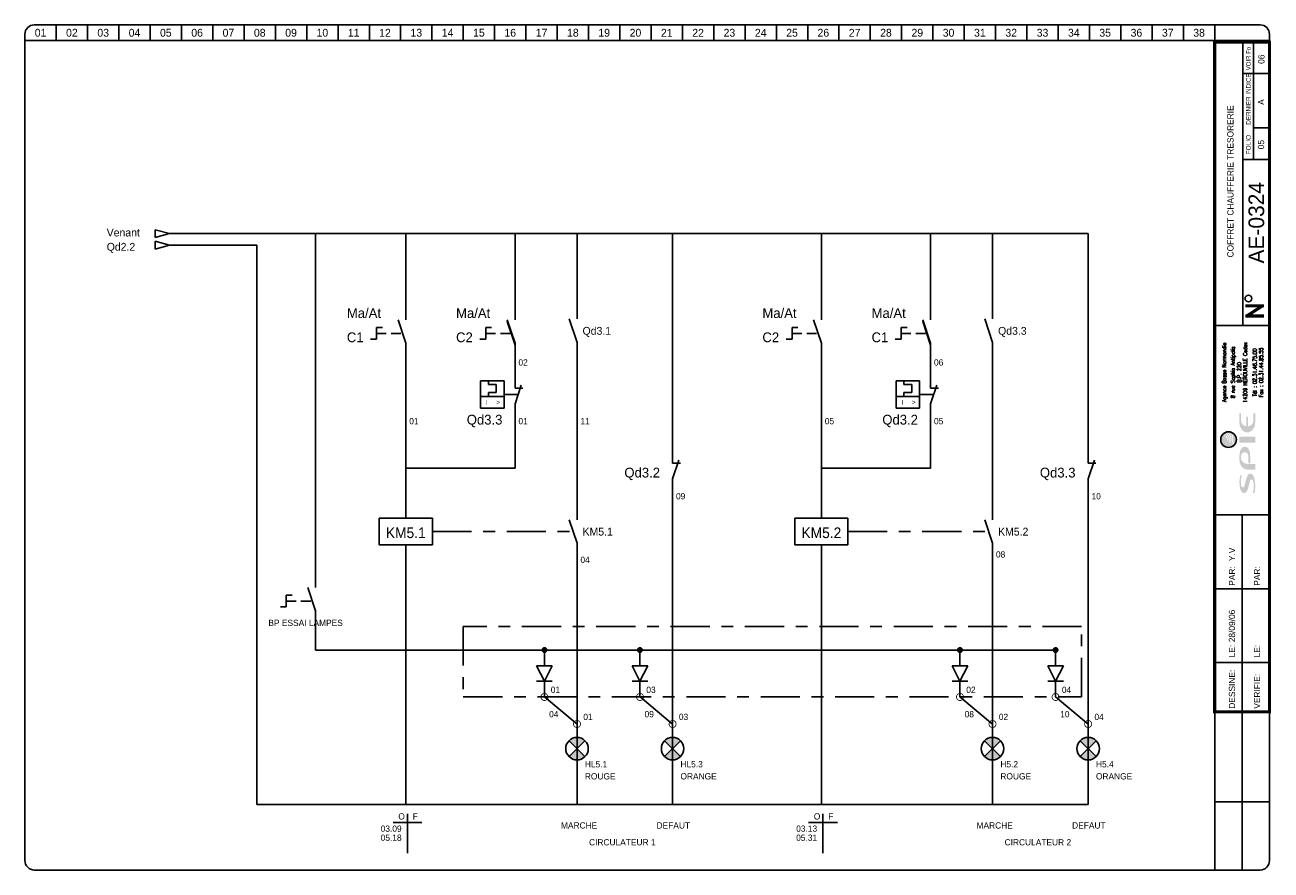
# Model space of a CAD drawing. Header units: millimetres. Extents: x 0 to 3398, y -1 to 270.
# Tile 6 of 7: x 2500 to 2898, y 0 to 270. Entities that reach past the tile are written whole.
import ezdxf
from ezdxf.enums import TextEntityAlignment as Align

# ---------------------------------------------------------------- set-up
doc = ezdxf.new("R2010")
doc.units = ezdxf.units.MM
doc.header["$LTSCALE"] = 25
for name, pattern in [('AXES', [0.95, 0.5, -0.15, 0.15, -0.15]), ('CONTINU', [0]), ('DISCONTINU', [0.15, 0.1, -0.05])]:
    doc.linetypes.add(name, pattern=pattern)
doc.layers.get('0').update_dxf_attribs({"linetype": 'CONTINUOUS'})
for name, color, linetype in [('LOGO_SPIE', 160, 'CONTINUOUS'), ('POINTILLE', 5, 'DISCONTINU'), ('TEXTE', 92, 'CONTINU'), ('TRAIAXE', 6, 'AXES'), ('TRAIFIN', 1, 'CONTINU'), ('TRAIGROS', 40, 'CONTINU'), ('TRAIMOY', 150, 'CONTINU')]:
    doc.layers.add(name, color=color, linetype=linetype)
doc.styles.add('ROMANS8', font='ROMANS8.shx')
doc.styles.add('TXT', font='txt', dxfattribs={"width": 0.8})

# ---------------------------------------------------------------- blocks, each defined once
blk = doc.blocks.new('FDP-DIV-CHU')
at = {"layer": 'TEXTE', "color": 7, "const_width": 1}
for points in [[(392.75, 180.25), (386.75, 180.25)], [(387.25, 177), (392.25, 180.25)], [(392.75, 177), (386.75, 177)]]:
    blk.add_lwpolyline(points, dxfattribs=at)
at = {"layer": 'TEXTE', "color": 7}
blk.add_circle((387.76, 182.59), 1.08, dxfattribs=at)
at = {"layer": 'TRAIFIN', "color": 7}
for p, q in [((7, 270), (7, 265)), ((17, 270), (17, 265)), ((27, 270), (27, 265)), ((37, 270), (37, 265)), ((47, 270), (47, 265)), ((57, 270), (57, 265)), ((67, 270), (67, 265)), ((77, 270), (77, 265)), ((87, 270), (87, 265)), ((97, 270), (97, 265)), ((107, 270), (107, 265)), ((117, 270), (117, 265)), ((127, 270), (127, 265)), ((137, 270), (137, 265)), ((147, 270), (147, 265)), ((157, 270), (157, 265)), ((167, 270), (167, 265)), ((177, 270), (177, 265)), ((187, 270), (187, 265)), ((197, 270), (197, 265)), ((207, 270), (207, 265)), ((217, 270), (217, 265)), ((227, 270), (227, 265)), ((237, 270), (237, 265)), ((247, 270), (247, 265)), ((257, 270), (257, 265)), ((267, 270), (267, 265)), ((277, 270), (277, 265)), ((287, 270), (287, 265)), ((297, 270), (297, 265)), ((307, 270), (307, 265)), ((317, 270), (317, 265)), ((327, 270), (327, 265)), ((337, 270), (337, 265)), ((347, 270), (347, 265)), ((357, 270), (357, 265)), ((367, 270), (367, 265)), ((377, 270), (377, 265)), ((389.41, 227.04), (389.41, 264.5)), ((389.41, 237.09), (393.96, 237.09))]:
    blk.add_line(p, q, dxfattribs=at)
at = {"layer": 'TRAIGROS', "color": 7}
for p, q in [((-3, 267), (-3, 265)), ((0, 270), (391.5, 270)), ((394.5, 267), (394.5, 265)), ((394.5, 265), (-3, 265)), ((394.5, 265), (-3, 265)), ((-3, 265), (-3, 3)), ((386, 174), (386, 264.5)), ((394.5, 3), (394.5, 265)), ((386, 254.5), (394, 254.5)), ((386, 227.01), (394, 227.01)), ((377, 174), (394.5, 174)), ((377, 113.52), (394.51, 113.52)), ((377, -0.03), (377, 50.52)), ((0, 0), (391.5, 0))]:
    blk.add_line(p, q, dxfattribs=at)
at = {"layer": 'TRAIGROS', "color": 7, "const_width": 1}
blk.add_lwpolyline([(377, 264.5), (377, 50.52), (394.5, 50.52), (394.5, 264.5), (377, 264.5)], dxfattribs=at)
at = {"layer": 'TRAIGROS', "color": 7}
for centre, start, end in [((0, 267), 90, 180), ((391.5, 267), 0, 90), ((0, 3), 180, 270), ((391.5, 3), 270, 0)]:
    blk.add_arc(centre, 3, start, end, dxfattribs=at)
at = {"layer": 'TRAIMOY', "color": 7}
for p, q in [((385.75, -0.01), (385.75, 113.52)), ((377, 89.82), (394.51, 89.82)), ((377, 66.27), (394.51, 66.27)), ((377, 21.75), (394.51, 21.75))]:
    blk.add_line(p, q, dxfattribs=at)
at = {"layer": 'TEXTE', "color": 7}
for s, p in [('01', (2, 267.5)), ('02', (12, 267.5)), ('03', (22, 267.5)), ('04', (32, 267.5)), ('05', (42, 267.5)), ('06', (52, 267.5)), ('07', (62, 267.5)), ('08', (72, 267.5)), ('09', (82, 267.5)), ('10', (92, 267.5)), ('11', (102, 267.5)), ('12', (112, 267.5)), ('13', (122, 267.5)), ('14', (132, 267.5)), ('15', (142, 267.5)), ('16', (152, 267.5)), ('17', (162, 267.5)), ('18', (172, 267.5)), ('19', (182, 267.5)), ('20', (192, 267.5)), ('21', (202, 267.5)), ('22', (212, 267.5)), ('23', (222, 267.5)), ('24', (232, 267.5)), ('25', (242, 267.5)), ('26', (252, 267.5)), ('27', (262, 267.5)), ('28', (272, 267.5)), ('29', (282, 267.5)), ('30', (292, 267.5)), ('31', (302, 267.5)), ('32', (312, 267.5)), ('33', (322, 267.5)), ('34', (332, 267.5)), ('35', (342, 267.5)), ('36', (352, 267.5)), ('37', (362, 267.5)), ('38', (372, 267.5))]:
    blk.add_text(s, height=2.5, dxfattribs=at).set_placement(p, align=Align.MIDDLE)
at = {"layer": 'TEXTE', "color": 7, "width": 0.75}
blk.add_text('VOIR Fo', height=1.5, rotation=90, dxfattribs=at).set_placement((388.5, 255.5), (388.5, 263), align=Align.FIT)
at = {"layer": 'TEXTE', "color": 7, "style": 'TXT', "width": 0.8}
blk.add_text('DERNIER INDICE', height=1.5, rotation=90, dxfattribs=at).set_placement((388.5, 238.12))
at = {"layer": 'TEXTE', "color": 7}
blk.add_text('FOLIO', height=1.5, rotation=90, dxfattribs=at).set_placement((388.5, 231.76), align=Align.CENTER)
for s, p in [('PAR:', (383.51, 90.82)), ('PAR:', (391.51, 90.82)), ('LE:', (383.51, 67.95)), ('LE:', (391.51, 67.95)), ('DESSINE:', (383.51, 51.52)), ('VERIFIE:', (391.51, 51.52))]:
    blk.add_text(s, height=2, rotation=90, dxfattribs=at).set_placement(p)
at = {"layer": 'TEXTE'}
for tag, p in [('FOLIO_SUIVANT', (392.9, 259.04)), ('INDICE', (392.79, 245.35)), ('FOLIO', (392.79, 231.76))]:
    blk.add_attdef(tag, text='', height=2, rotation=90, dxfattribs=at).set_placement(p, align=Align.CENTER)
blk.add_attdef('INTITULE_DU_PLAN', text='', height=2, rotation=90, dxfattribs=at).set_placement((382, 220), align=Align.MIDDLE)
at = {"layer": 'TEXTE', "color": 4}
blk.add_attdef('NUMERO', text='', height=5, rotation=90, dxfattribs=at).set_placement((392.79, 206.79), align=Align.CENTER)
at = {"layer": 'TEXTE'}
for tag, p in [('DESSINATEUR', (383.53, 97.95)), ('DATE', (383.51, 72.76))]:
    blk.add_attdef(tag, p, '', height=2, rotation=90, dxfattribs=at)
blk = doc.blocks.new('AI9-BLK3')
at = {"layer": 'LOGO_SPIE'}
h = blk.add_hatch(color=176, dxfattribs=at)
h.dxf.hatch_style = 2
edge = h.paths.add_edge_path()
edge.add_spline(control_points=[(-87.1, 11), (-87.1, 9.4), (-85.2, 7.9), (-81.7, 7), (-78.2, 6.1), (-73.9, 5), (-69.4, 3.9), (-60.5, 1.7), (-51.2, -1.1), (-51.2, -7.8), (-51.2, -15.2), (-64.6, -20.2), (-82.8, -20.2), (-89.5, -20.2), (-95.8, -19.6), (-102.2, -17.8), (-102.2, -17.8), (-100.2, -14.1), (-100.2, -14.1), (-94.3, -16.3), (-86, -16.7), (-79.8, -16.7), (-72.4, -16.7), (-66.3, -14.3), (-66.3, -10.9), (-66.3, -8.9), (-68.3, -7.2), (-71.6, -6.3), (-75, -5.4), (-79.3, -4.3), (-83.7, -3.3), (-92.4, -1.4), (-101.5, 1.2), (-101.5, 8.1), (-101.5, 14.8), (-91.8, 20.1), (-73.9, 20.1), (-68.3, 20.1), (-60.1, 19.3), (-54.8, 17.2), (-54.8, 17.2), (-57.2, 14.4), (-57.2, 14.4), (-62.6, 15.9), (-68.8, 16.5), (-74.4, 16.5), (-83.8, 16.5), (-87.1, 13.8), (-87.1, 11)], knot_values=[0, 0, 0, 0, 1, 1, 1, 2, 2, 2, 3, 3, 3, 4, 4, 4, 5, 5, 5, 6, 6, 6, 7, 7, 7, 8, 8, 8, 9, 9, 9, 10, 10, 10, 11, 11, 11, 12, 12, 12, 13, 13, 13, 14, 14, 14, 15, 15, 15, 16, 16, 16, 16], degree=3, periodic=0)
h = blk.add_hatch(color=176, dxfattribs=at)
h.dxf.hatch_style = 2
edge = h.paths.add_edge_path()
edge.add_spline(control_points=[(-7.6, -2.8), (-2.1, -2.8), (3.1, 0.7), (3.1, 6.4), (3.1, 12.1), (-1.3, 15.9), (-7.6, 15.9), (-7.6, 15.9), (-11.2, 15.9), (-11.2, 15.9), (-19.8, 15.9), (-26.7, 9.4), (-26.7, 0), (-26.7, 0), (-26.7, -20.2), (-26.7, -20.2), (-26.7, -20.2), (-41.3, -20.2), (-41.3, -20.2), (-41.3, -20.2), (-41.3, -0.1), (-41.3, -0.1), (-41.3, 11.2), (-29.8, 20.1), (-15.9, 20.1), (-15.9, 20.1), (-5.8, 20.1), (-5.8, 20.1), (4.7, 20.1), (17.3, 16.7), (17.3, 6.4), (17.3, -4.1), (5.8, -7.3), (-5.8, -7.3), (-5.8, -7.3), (-25, -7.3), (-25, -7.3), (-25, -7.3), (-25, -2.8), (-25, -2.8), (-25, -2.8), (-7.6, -2.8), (-7.6, -2.8)], knot_values=[0, 0, 0, 0, 1, 1, 1, 2, 2, 2, 3, 3, 3, 4, 4, 4, 5, 5, 5, 6, 6, 6, 7, 7, 7, 8, 8, 8, 9, 9, 9, 10, 10, 10, 11, 11, 11, 12, 12, 12, 13, 13, 13, 14, 14, 14, 14], degree=3, periodic=0)
h = blk.add_hatch(color=176, dxfattribs=at)
h.dxf.hatch_style = 2
h.paths.add_polyline_path([(42.6, -20.2), (28, -20.2), (28, 20.1), (42.6, 20.1)])
h = blk.add_hatch(color=176, dxfattribs=at)
h.dxf.hatch_style = 2
edge = h.paths.add_edge_path()
edge.add_spline(control_points=[(94.4, -2.1), (94.4, -2.1), (69.3, -2.1), (69.3, -2.1), (70.3, -9.8), (76.3, -15.5), (83.4, -15.5), (83.4, -15.5), (102.2, -15.5), (102.2, -15.5), (102.2, -15.5), (102.2, -20.1), (102.2, -20.1), (102.2, -20.1), (79.3, -20.1), (79.3, -20.1), (65.4, -20.1), (53.9, -11.2), (53.9, 0.1), (53.9, 11.3), (65.4, 20.2), (79.3, 20.2), (79.3, 20.2), (102.2, 20.2), (102.2, 20.2), (102.2, 20.2), (102.2, 15.8), (102.2, 15.8), (102.2, 15.8), (83.4, 15.8), (83.4, 15.8), (76.3, 15.8), (70.2, 10), (69.3, 2.3), (69.3, 2.3), (94.4, 2.3), (94.4, 2.3), (94.4, 2.3), (94.4, -2.1), (94.4, -2.1)], knot_values=[0, 0, 0, 0, 1, 1, 1, 2, 2, 2, 3, 3, 3, 4, 4, 4, 5, 5, 5, 6, 6, 6, 7, 7, 7, 8, 8, 8, 9, 9, 9, 10, 10, 10, 11, 11, 11, 12, 12, 12, 13, 13, 13, 13], degree=3, periodic=0)
blk = doc.blocks.new('AI9-BLK2')
at = {"layer": 'LOGO_SPIE', "color": 7}
blk.add_circle((0, 0.000086), 20.000157, dxfattribs=at)
blk = doc.blocks.new('AI9-BLK1')
at = {"layer": 'LOGO_SPIE'}
h = blk.add_hatch(color=20, dxfattribs=at)
h.dxf.hatch_style = 2
edge = h.paths.add_edge_path()
edge.add_spline(control_points=[(-20, 0), (-20, 11), (-11, 20), (0, 20), (9.1, 20), (16.7, 14), (19.2, 5.7), (17.6, 8), (15.8, 10.2), (13.7, 12.1), (13.3, 11.9), (12.9, 11.7), (12.5, 11.6), (15.2, 9.5), (17.6, 7), (19.5, 4.2), (19.8, 3.2), (19.9, 2.1), (20, 0.9), (17.4, 4.7), (13.8, 8), (10, 10.4), (9.4, 10.1), (8.9, 9.8), (8.3, 9.5), (12.7, 7.3), (16.9, 3.9), (20, -0.1), (20, -1), (19.9, -1.8), (19.8, -2.7), (16, 2), (11, 5.6), (5.3, 7.7), (4.6, 7.2), (3.8, 6.7), (3.1, 6.2), (9.6, 4.6), (15.3, 1.1), (19.7, -3.7), (19.5, -4.4), (19.3, -5.2), (19.1, -5.9), (14.1, -0.7), (7.3, 2.7), (-0.3, 3.5), (-1.1, 2.8), (-2, 2), (-2.8, 1.2), (-2.8, 1.2), (-2.4, 1.2), (-2.4, 1.2), (5.7, 1.2), (13.1, -1.9), (18.8, -7), (18.5, -7.7), (18.2, -8.4), (17.8, -9.1), (12.6, -4.8), (6, -2.3), (-1.3, -2.3), (-2.9, -2.3), (-4.5, -2.4), (-6.1, -2.7), (-6.9, -3.7), (-7.7, -4.8), (-8.4, -5.9), (-5.7, -5.2), (-3, -4.8), (-0.1, -4.8), (6.3, -4.8), (12.3, -6.8), (17.2, -10.2), (16.8, -10.9), (16.3, -11.6), (15.8, -12.3), (11.4, -9.7), (6.4, -8.2), (1, -8.2), (-3.3, -8.2), (-7.4, -9.2), (-11, -10.8), (-11.6, -12.1), (-12.1, -13.4), (-12.6, -14.7), (-8.3, -12.2), (-3.2, -10.7), (2.1, -10.7), (6.6, -10.7), (10.9, -11.7), (14.7, -13.6), (11, -17.5), (5.8, -20), (0, -20), (-11, -20), (-20, -11), (-20, 0)], knot_values=[0, 0, 0, 0, 1, 1, 1, 2, 2, 2, 3, 3, 3, 4, 4, 4, 5, 5, 5, 6, 6, 6, 7, 7, 7, 8, 8, 8, 9, 9, 9, 10, 10, 10, 11, 11, 11, 12, 12, 12, 13, 13, 13, 14, 14, 14, 15, 15, 15, 16, 16, 16, 17, 17, 17, 18, 18, 18, 19, 19, 19, 20, 20, 20, 21, 21, 21, 22, 22, 22, 23, 23, 23, 24, 24, 24, 25, 25, 25, 26, 26, 26, 27, 27, 27, 28, 28, 28, 29, 29, 29, 30, 30, 30, 31, 31, 31, 32, 32, 32, 32], degree=3, periodic=0)
at = {"layer": 'LOGO_SPIE', "color": 7}
blk.add_blockref('AI9-BLK2', (0, 0), dxfattribs=at)
blk = doc.blocks.new('logo_SPIE_rvb')
at = {"layer": 'LOGO_SPIE', "color": 7}
for name, p in [('AI9-BLK1', (180.777941, 135.963363)), ('AI9-BLK3', (145.467434, 87.922626))]:
    blk.add_blockref(name, p, dxfattribs=at)
blk = doc.blocks.new('Logo spie Carouche folio')
at = {"xscale": 0.125, "yscale": 0.125, "zscale": 0.125, "rotation": 90}
blk.add_blockref('logo_SPIE_rvb', (21.4, 1.38), dxfattribs=at)
at = {"color": 7, "style": 'ROMANS8', "width": 0.8}
for s, height, p in [('Agence Basse Normandie', 1.2384, (3.67, 45.47)), ('8 rue Sophia Antipolis', 1.2384, (6.4, 45.47)), ('14209 HEROUVILLE Cedex', 1.2384, (10.36, 45.47)), ('B.P. 220', 1.238, (8.44, 45.47)), ('Tél : 02.31.46.75.00', 1.2384, (13.4, 45.47)), ('Fax : 02.31.44.85.55', 1.2384, (15.43, 45.47))]:
    blk.add_text(s, height=height, rotation=90, dxfattribs=at).set_placement(p, align=Align.CENTER)
blk = doc.blocks.new('R1')
at = {"layer": 'TRAIFIN'}
for p, q in [((0.005005, 9.98501), (0.005005, 14.98501)), ((-4.994995, 4.98501), (-4.994995, 9.98501)), ((-4.994995, 9.98501), (5.005005, 9.98501)), ((5.005005, 9.98501), (5.005005, 4.98501)), ((5.005005, 4.98501), (-4.994995, 4.98501)), ((0.005005, -0.01499), (0.005005, 4.98501))]:
    blk.add_line(p, q, dxfattribs=at)
blk = doc.blocks.new('R61')
at = {"layer": 'POINTILLE'}
blk.add_line((-7.5, 12.5), (-1, 12.5), dxfattribs=at)
at = {"layer": 'TRAIFIN'}
blk.add_line((0, 0), (0, 10), dxfattribs=at)
at = {"layer": 'TRAIGROS'}
blk.add_line((-2, 16), (0, 10), dxfattribs=at)
at = {"layer": 'TRAIMOY'}
for p, q in [((-7.5, 14), (-7.5, 11)), ((-6, 14), (-7.5, 14)), ((-9, 11), (-7.5, 11))]:
    blk.add_line(p, q, dxfattribs=at)
blk = doc.blocks.new('R12')
at = {"layer": 'TRAIFIN'}
blk.add_line((0, 0), (0, 10), dxfattribs=at)
at = {"layer": 'TRAIGROS'}
for p, q in [((2, 16), (0, 10)), ((0, 15), (2.5, 15))]:
    blk.add_line(p, q, dxfattribs=at)
blk = doc.blocks.new('U61')
at = {"layer": 'TRAIMOY'}
for p, q in [((-7.5, 0), (7.5, 0)), ((-7.5, -7.5), (-7.5, 0)), ((7.5, 0), (7.5, -7.5)), ((7.5, -7.5), (-7.5, -7.5))]:
    blk.add_line(p, q, dxfattribs=at)
at = {"layer": 'TRAIMOY', "style": 'TXT'}
for s, p in [('I', (-3.5, -5.25)), ('>', (3.75, -5.25))]:
    blk.add_text(s, height=3, dxfattribs=at).set_placement(p, align=Align.CENTER)
blk = doc.blocks.new('U14')
at = {"layer": 'TRAIMOY'}
for p, q in [((-5, 0), (10, 0)), ((-5, -10), (-5, 0)), ((0, 0), (0, -2.5)), ((10, 0), (10, -10)), ((0, -2.5), (5, -2.5)), ((5, -7.5), (0, -7.5)), ((0, -7.5), (0, -10)), ((5, -2.5), (5, -7.5)), ((10, -10), (-5, -10))]:
    blk.add_line(p, q, dxfattribs=at)
blk = doc.blocks.new('R101', base_point=(222.38, 164.86))
at = {"layer": 'TRAIGROS'}
for p, q in [((222.38, 165.89), (226.25, 164.86)), ((222.38, 163.82), (222.38, 165.89)), ((226.25, 164.86), (222.38, 163.82))]:
    blk.add_line(p, q, dxfattribs=at)
blk = doc.blocks.new('R77')
at = {"layer": 'TRAIFIN'}
for p, q in [((0, -5), (0, 0)), ((0, -10), (0, -15))]:
    blk.add_line(p, q, dxfattribs=at)
at = {"layer": 'TRAIMOY'}
for p, q in [((2.5, -5), (-2.5, -5)), ((-2.5, -5), (0, -10)), ((0, -10), (2.5, -5)), ((-2.5, -10), (2.5, -10))]:
    blk.add_line(p, q, dxfattribs=at)

msp = doc.modelspace()

# ---------------------------------------------------------------- hatches: boundary and pattern name
at = {"layer": 'TRAIAXE'}
h = msp.add_hatch(color=256, dxfattribs=at)
h.paths.add_polyline_path([(2665.21, 70.28), (2666.65, 70.28, 1)])
h.paths.add_polyline_path([(2665.93, 70.28), (2665.21, 70.28, 0.414214), (2665.93, 69.56)])
h.paths.add_polyline_path([(2666.65, 70.28), (2665.93, 70.28), (2665.93, 69.56, 0.414214)])
h = msp.add_hatch(color=256, dxfattribs=at)
h.paths.add_polyline_path([(2695.7, 70.28), (2697.15, 70.28, 1)])
h.paths.add_polyline_path([(2696.42, 70.28), (2695.7, 70.28, 0.414214), (2696.42, 69.56)])
h.paths.add_polyline_path([(2697.15, 70.28), (2696.42, 70.28), (2696.42, 69.56, 0.414214)])
h = msp.add_hatch(color=256, dxfattribs=at)
h.paths.add_polyline_path([(2797.92, 70.28), (2799.36, 70.28, 1)])
h.paths.add_polyline_path([(2798.64, 70.28), (2797.92, 70.28, 0.414214), (2798.64, 69.56)])
h.paths.add_polyline_path([(2799.36, 70.28), (2798.64, 70.28), (2798.64, 69.56, 0.414214)])
h = msp.add_hatch(color=256, dxfattribs=at)
h.paths.add_polyline_path([(2828.45, 70.28), (2829.89, 70.28, 1)])
h.paths.add_polyline_path([(2829.17, 70.28), (2828.45, 70.28, 0.414214), (2829.17, 69.56)])
h.paths.add_polyline_path([(2829.89, 70.28), (2829.17, 70.28), (2829.17, 69.56, 0.414214)])
at = {"layer": 'TRAIFIN'}
h = msp.add_hatch(color=256, dxfattribs=at)
h.paths.add_polyline_path([(2673.78, 41.32), (2676.33, 38.77), (2678.87, 41.32, 0.414214)])
h.paths.add_polyline_path([(2673.78, 36.22, 0.414214), (2678.87, 36.22), (2676.33, 38.77)])
h = msp.add_hatch(color=256, dxfattribs=at)
h.paths.add_polyline_path([(2704.31, 41.32), (2706.86, 38.77), (2709.4, 41.32, 0.414214)])
h.paths.add_polyline_path([(2704.31, 36.22, 0.414214), (2709.4, 36.22), (2706.86, 38.77)])
h = msp.add_hatch(color=256, dxfattribs=at)
h.paths.add_polyline_path([(2806.49, 41.32), (2809.04, 38.77), (2811.59, 41.32, 0.414214)])
h.paths.add_polyline_path([(2806.49, 36.22, 0.414214), (2811.59, 36.22), (2809.04, 38.77)])
h = msp.add_hatch(color=256, dxfattribs=at)
h.paths.add_polyline_path([(2837.02, 41.32), (2839.57, 38.77), (2842.12, 41.32, 0.414214)])
h.paths.add_polyline_path([(2837.02, 36.22, 0.414214), (2842.12, 36.22), (2839.57, 38.77)])

# ---------------------------------------------------------------- linework, layer by layer
at = {"layer": 'POINTILLE'}
for p, q in [((2657.53, 151.95), (2653.02, 151.95)), ((2653.35, 151.95), (2654.97, 151.95)), ((2790.24, 151.95), (2785.74, 151.95)), ((2786.06, 151.95), (2787.69, 151.95))]:
    msp.add_line(p, q, dxfattribs=at)
at = {"layer": 'POINTILLE', "linetype": 'AXES'}
for p, q in [((2630.14, 108.13), (2675.08, 108.13)), ((2762.86, 108.13), (2807.79, 108.13))]:
    msp.add_line(p, q, dxfattribs=at)
at = {"layer": 'TRAIAXE'}
for p, q in [((2837.48, 77.81), (2640, 77.81)), ((2640, 77.81), (2640, 55.28)), ((2837.48, 55.28), (2837.48, 77.81)), ((2640, 55.28), (2837.48, 55.28)), ((2622.18, 17.91), (2622.18, 4.89)), ((2754.89, 17.91), (2754.89, 4.89)), ((2617.58, 15.15), (2626.77, 15.15)), ((2750.29, 15.15), (2759.49, 15.15))]:
    msp.add_line(p, q, dxfattribs=at)
for centre, radius in [((2665.93, 70.28), 0.722), ((2665.93, 70.28), 1.4210854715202e-14), ((2696.42, 70.28), 0.722), ((2696.42, 70.28), 1.4210854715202e-14), ((2798.64, 70.28), 0.722), ((2798.64, 70.28), 1.4210854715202e-14), ((2829.17, 70.28), 0.722), ((2829.17, 70.28), 1.4210854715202e-14)]:
    msp.add_circle(centre, radius, dxfattribs=at)
at = {"layer": 'TRAIFIN'}
for p, q in [((2839.57, 203.32), (2546.22, 203.32)), ((2592.83, 90.28), (2592.83, 203.32)), ((2676.33, 176.05), (2676.33, 203.32)), ((2706.86, 129.95), (2706.86, 203.32)), ((2809.04, 176.05), (2809.04, 203.32)), ((2839.57, 129.95), (2839.57, 203.32)), ((2546.22, 199.65), (2574.07, 199.65)), ((2574.07, 199.65), (2574.07, 20.91)), ((2676.33, 111.88), (2676.33, 168.55)), ((2809.04, 111.88), (2809.04, 168.55)), ((2656.53, 128.39), (2621.66, 128.39)), ((2621.66, 128.39), (2656.53, 128.39)), ((2754.37, 128.39), (2789.24, 128.39)), ((2706.86, 20.91), (2706.86, 114.95)), ((2839.57, 20.91), (2839.57, 114.95)), ((2676.33, 20.91), (2676.33, 104.38)), ((2676.33, 93.44), (2676.33, 104.38)), ((2809.04, 20.91), (2809.04, 104.38)), ((2809.04, 93.44), (2809.04, 104.38)), ((2592.83, 70.28), (2592.83, 82.78)), ((2592.83, 70.28), (2829.17, 70.28)), ((2676.33, 46.64), (2665.93, 55.28)), ((2706.86, 46.64), (2696.46, 55.28)), ((2809.04, 46.64), (2798.64, 55.28)), ((2839.57, 46.64), (2829.17, 55.28)), ((2673.78, 36.22), (2678.87, 41.32)), ((2678.87, 36.22), (2673.78, 41.32)), ((2704.31, 36.22), (2709.4, 41.32)), ((2709.4, 36.22), (2704.31, 41.32)), ((2806.49, 36.22), (2811.59, 41.32)), ((2811.59, 36.22), (2806.49, 41.32)), ((2837.02, 36.22), (2842.12, 41.32)), ((2842.12, 36.22), (2837.02, 41.32)), ((2574.07, 20.91), (2839.57, 20.91))]:
    msp.add_line(p, q, dxfattribs=at)
at = {"layer": 'TRAIFIN', "const_width": 0.25}
for points in [[(2664.8, 55.28, 1), (2667.05, 55.28, 1)], [(2695.33, 55.28, 1), (2697.58, 55.28, 1)], [(2797.52, 55.28, 1), (2799.77, 55.28, 1)], [(2828.05, 55.28, 1), (2830.3, 55.28, 1)], [(2675.2, 46.64, 1), (2677.45, 46.64, 1)], [(2705.73, 46.64, 1), (2707.98, 46.64, 1)], [(2807.91, 46.64, 1), (2810.16, 46.64, 1)], [(2838.45, 46.64, 1), (2840.7, 46.64, 1)]]:
    msp.add_lwpolyline(points, format="xyb", close=True, dxfattribs=at)
at = {"layer": 'TRAIFIN'}
for centre in [(2676.33, 38.77), (2706.86, 38.77), (2809.04, 38.77), (2839.57, 38.77)]:
    msp.add_circle(centre, 3.6, dxfattribs=at)
at = {"layer": 'TRAIGROS'}
for p, q in [((2621.66, 175.82), (2621.66, 203.32)), ((2656.53, 175.82), (2656.53, 203.32)), ((2754.37, 175.82), (2754.37, 203.32)), ((2789.24, 175.82), (2789.24, 203.32)), ((2654.03, 175.2), (2656.53, 167.7)), ((2673.83, 176.05), (2676.33, 168.55)), ((2786.74, 175.2), (2789.24, 167.7)), ((2806.54, 176.05), (2809.04, 168.55)), ((2621.66, 168.32), (2621.66, 112.38)), ((2656.53, 153.95), (2656.53, 167.7)), ((2754.37, 168.32), (2754.37, 112.38)), ((2789.24, 153.95), (2789.24, 167.7)), ((2656.53, 146.45), (2656.53, 128.39)), ((2789.24, 146.45), (2789.24, 128.39)), ((2673.83, 111.88), (2676.33, 104.38)), ((2806.54, 111.88), (2809.04, 104.38)), ((2621.66, 103.89), (2621.66, 20.91)), ((2754.37, 103.89), (2754.37, 20.91))]:
    msp.add_line(p, q, dxfattribs=at)

# ---------------------------------------------------------------- block references
at = {"layer": 'POINTILLE', "xscale": 1.25, "yscale": 1.25, "zscale": 1.25}
for p in [(2621.66, 155.82), (2656.53, 155.82), (2754.37, 155.82), (2789.24, 155.82), (2592.83, 70.28)]:
    msp.add_blockref('R61', p, dxfattribs=at)
at = {"layer": 'TEXTE'}
msp.add_blockref('FDP-DIV-CHU', (2503, 0), dxfattribs=at).add_auto_attribs({'DATE': '28/09/06', 'DESSINATEUR': ' Y.V', 'NUMERO': 'AE-0324', 'INTITULE_DU_PLAN': 'COFFRET CHAUFFERIE TRESORERIE', 'FOLIO': '05', 'FOLIO_SUIVANT': '06', 'INDICE': 'A'})
at = {"layer": 'TRAIFIN'}
for name, p, xscale, yscale, zscale in [('U14', (2648.02, 156.33), 0.5, 0.5, 0.5), ('U14', (2780.74, 156.33), 0.5, 0.5, 0.5), ('U61', (2649.27, 151.33), 0.5, 0.5, 0.5), ('U61', (2781.99, 151.33), 0.5, 0.5, 0.5), ('R1', (2621.65, 95.43), 1.697275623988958, 1.697275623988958, 1.697275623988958), ('R1', (2754.36, 95.43), 1.697275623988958, 1.697275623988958, 1.697275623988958)]:
    msp.add_blockref(name, p, dxfattribs=dict(at, xscale=xscale, yscale=yscale, zscale=zscale))
for name, p in [('R12', (2656.53, 138.95)), ('R12', (2789.24, 138.95)), ('R12', (2706.86, 114.95)), ('R12', (2839.57, 114.95)), ('R77', (2665.93, 70.28)), ('R77', (2696.42, 70.28)), ('R77', (2798.64, 70.28)), ('R77', (2829.17, 70.28))]:
    msp.add_blockref(name, p, dxfattribs=at)
at = {"layer": 'TRAIGROS', "xscale": 1.199999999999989, "yscale": 1.199999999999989, "zscale": 1.199999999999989}
for p in [(2541.58, 203.32), (2541.58, 199.65)]:
    msp.add_blockref('R101', p, dxfattribs=at)
at = {"layer": 'TRAIMOY'}
msp.add_blockref('Logo spie Carouche folio', (2880, 113.52), dxfattribs=at)

# ---------------------------------------------------------------- texts
at = {"layer": 'TEXTE'}
for s, height, p in [('Venant', 2.5, (2526.12, 202.41)), ('Qd2.2', 2.5, (2526.12, 197.86)), ('Ma/At', 3.125, (2602.82, 176.36)), ('Ma/At', 3.125, (2637.7, 176.36)), ('Ma/At', 3.125, (2735.54, 176.36)), ('Ma/At', 3.125, (2770.41, 176.36)), ('C1', 3.125, (2602.82, 168.63)), ('C2', 3.125, (2637.7, 168.63)), ('Qd3.1', 2.5, (2678.1, 171.01)), ('C2', 3.125, (2735.54, 168.63)), ('C1', 3.125, (2770.41, 168.63)), ('Qd3.3', 2.5, (2810.82, 171.01)), ('Qd3.3', 3.125, (2641.12, 142.31)), ('Qd3.2', 3.125, (2773.83, 142.31)), ('Qd3.2', 3.125, (2691.45, 125.4)), ('Qd3.3', 3.125, (2824.16, 125.4)), ('KM5.1', 2.5, (2678.1, 106.85)), ('KM5.2', 2.5, (2810.82, 106.85)), ('BP ESSAI LAMPES', 2, (2577.76, 77.95)), ('01', 2, (2667.94, 56.57)), ('03', 2, (2698.47, 56.57)), ('02', 2, (2800.66, 56.57)), ('04', 2, (2831.19, 56.57)), ('04', 2, (2667.42, 48.79)), ('01', 2, (2678.34, 47.92)), ('09', 2, (2697.91, 48.79)), ('03', 2, (2708.87, 47.92)), ('08', 2, (2800.13, 48.79)), ('02', 2, (2811.05, 47.92)), ('10', 2, (2830.66, 48.79)), ('04', 2, (2841.58, 47.92)), ('HL5.1', 2, (2678.83, 32.78)), ('HL5.3', 2, (2709.36, 32.78)), ('H5.2', 2, (2811.54, 32.78)), ('H5.4', 2, (2842.07, 32.78)), ('ROUGE', 2, (2678.83, 28.93)), ('ORANGE', 2, (2709.36, 28.93)), ('ROUGE', 2, (2811.54, 28.93)), ('ORANGE', 2, (2842.07, 28.93)), ('O', 2, (2619.25, 16.13)), ('F', 2, (2623.85, 16.13)), ('O', 2, (2751.96, 16.13)), ('F', 2, (2756.56, 16.13)), ('03.09', 2, (2613.62, 12.21)), ('MARCHE ', 2, (2671.2, 13.24)), ('DEFAUT', 2, (2701.73, 13.24)), ('03.13', 2, (2746.33, 12.21)), ('MARCHE ', 2, (2803.92, 13.24)), ('DEFAUT', 2, (2834.45, 13.24)), ('05.18', 2, (2613.62, 9.32)), ('CIRCULATEUR 1', 2, (2680.17, 7.86)), ('05.31', 2, (2746.33, 9.32)), ('CIRCULATEUR 2', 2, (2812.89, 7.86))]:
    msp.add_text(s, height=height, dxfattribs=at).set_placement(p)
at = {"layer": 'TEXTE', "ltscale": 0.9}
for s, p in [('02', (2657.62, 161.17)), ('06', (2790.34, 161.17)), ('01', (2622.75, 142.42)), ('01', (2657.62, 142.42)), ('11', (2677.42, 142.42)), ('05', (2755.46, 142.42)), ('05', (2790.34, 142.42)), ('09', (2707.95, 118.41)), ('10', (2840.66, 118.41)), ('04', (2677.42, 98.1)), ('08', (2810.13, 99.83))]:
    msp.add_text(s, height=2, dxfattribs=at).set_placement(p)
at = {"layer": 'TEXTE'}
for s, width, p, p2 in [('KM5.1', 1.022727, (2615.28, 106.04), (2628.01, 106.04)), ('KM5.2', 0.9375, (2748, 106.04), (2760.73, 106.04))]:
    msp.add_text(s, height=3.395, dxfattribs=dict(at, width=width)).set_placement(p, p2, align=Align.FIT)

doc.saveas('drawing.dxf')
